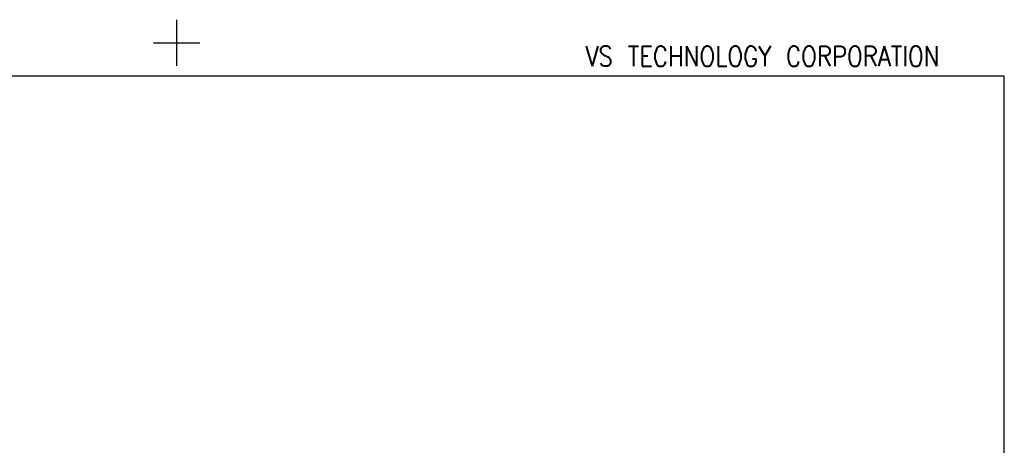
# Model space of a CAD drawing. Header units: millimetres. Extents: x 10 to 287, y 8 to 201.
# Tile 27 of 27: x 170 to 287, y 150 to 201. Entities that reach past the tile are written whole.
import ezdxf

# ---------------------------------------------------------------- set-up
doc = ezdxf.new("R2010")
doc.units = ezdxf.units.MM
doc.layers.add('図面枠', color=9, linetype='Continuous')
doc.layers.add('補助線', color=252, linetype='Continuous', plot=False)
doc.styles.add('SLDTEXTSTYLE0', font='TXT', dxfattribs={"width": 0.836365, "bigfont": 'bigfont'})

msp = doc.modelspace()

# ---------------------------------------------------------------- linework, layer by layer
at = {"layer": '図面枠', "color": 7}
for p, q in [((287.0143, 194.0154), (10, 194)), ((287.0089, 37.2654), (287.0143, 194.0154))]:
    msp.add_line(p, q, dxfattribs=at)
at = {"layer": '補助線', "color": 7}
for p, q in [((188.5, 200.75), (188.5, 195.25)), ((185.75, 198), (191.25, 198))]:
    msp.add_line(p, q, dxfattribs=at)

# ---------------------------------------------------------------- texts
at = {"layer": '図面枠', "color": 7, "insert": (279.3033, 197.5757), "char_height": 2.38125, "attachment_point": 3, "style": 'SLDTEXTSTYLE0'}
msp.add_mtext('VS TECHNOLOGY CORPORATION', dxfattribs=at)

doc.saveas('drawing.dxf')
